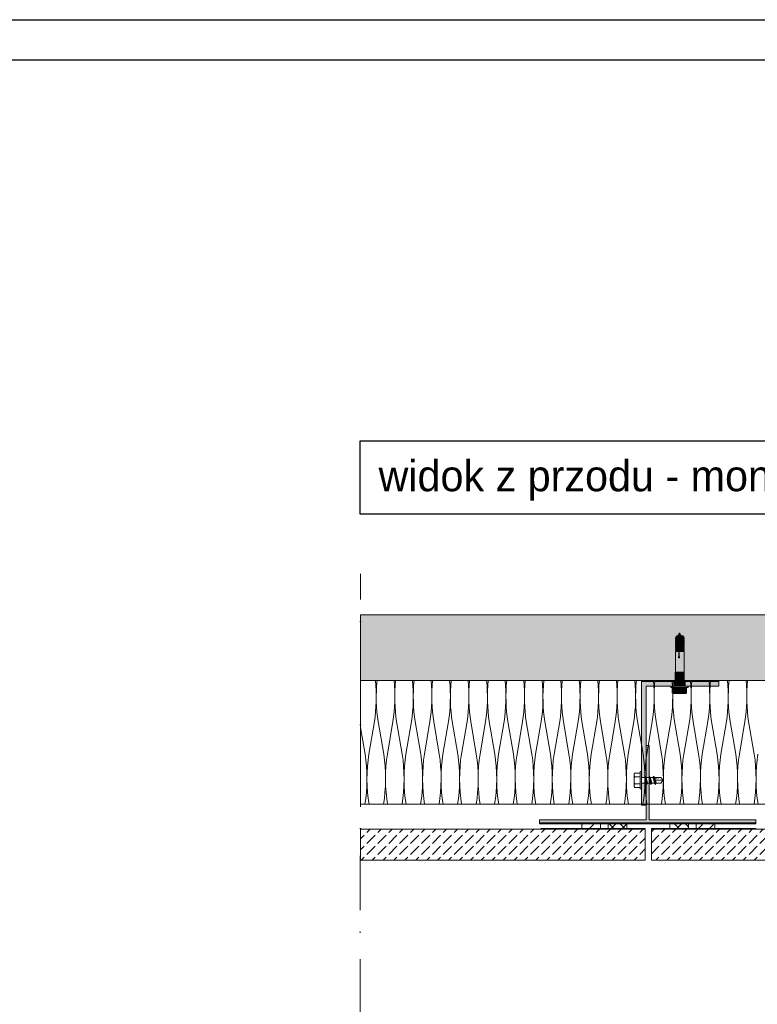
# Model space of a CAD drawing. Extents: x -106566 to -43002, y 22119 to 47619.
# Tile 12 of 24: x -74727 to -69950, y 41244 to 47619. Entities that reach past the tile are written whole.
import ezdxf

# ---------------------------------------------------------------- set-up
doc = ezdxf.new("R2010")
doc.units = 0
doc.header["$MEASUREMENT"] = 0
doc.linetypes.add('Dot & Dashed', pattern=[670.277762, 352.777767, -176.388884, 0, -141.111112])
for name, color, linetype, lineweight, true_color in [('2D - Ogólne_Pen_No__2', 7, 'Continuous', 15, 0x7f7f7f), ('2D Drafting - General_Pen_No__141', 7, 'Continuous', 0, 0xe8e8e8), ('2D Drafting - General_Pen_No__2', 7, 'Continuous', 15, 0x7f7f7f), ('2D Drafting - General_Pen_No__5', 7, 'Continuous', 25, 0x40a5ff), ('2D Drafting - General_Pen_No__61', 7, 'Continuous', 20, 0x6a6a6a), ('2D Drafting - General_Pen_No__81', 7, 'Continuous', 20, 0x6a6a6a), ('Annotation - Text_Pen_No__5', 7, 'Continuous', 25, 0x40a5ff)]:
    doc.layers.add(name, color=color, linetype=linetype, lineweight=lineweight, true_color=true_color)
doc.layers.add('2D Drafting - General_Pen_No__101', color=8, linetype='Continuous', lineweight=13)
doc.layers.add('2D Drafting - General_Pen_No__121', color=255, linetype='Continuous', lineweight=0)
doc.styles.add('GENERATED_STYLE_2', font='txt')
pattern_1 = [(45, (0, 0), (-70.71068, 70.71068), [75, -25]), (45, (7e-15, 70.71), (-70.71068, 70.71068), [75, -25])]
pattern_2 = [(45, (0, 0), (-35.35534, 35.35534), []), (135, (0, 0), (35.35534, 35.35534), [])]

# ---------------------------------------------------------------- blocks, each defined once
blk = doc.blocks.new('*X6')
at = {"layer": '2D Drafting - General_Pen_No__61', "linetype": 'Continuous'}
for p, q in [((-72519, 43035.2), (-72489.8, 42863.4)), ((-72429.8, 43075.7), (-72465.8, 42863.4)), ((-72405.8, 43075.7), (-72369.8, 42863.4)), ((-72309.8, 43075.7), (-72345.8, 42863.4)), ((-72285.8, 43075.7), (-72249.8, 42863.4)), ((-72189.8, 43075.7), (-72225.8, 42863.4)), ((-72165.8, 43075.7), (-72129.8, 42863.4)), ((-72069.8, 43075.7), (-72105.8, 42863.4)), ((-72045.8, 43075.7), (-72009.8, 42863.4)), ((-71949.8, 43075.7), (-71985.8, 42863.4)), ((-71925.8, 43075.7), (-71889.8, 42863.4)), ((-71829.8, 43075.7), (-71865.8, 42863.4)), ((-71805.8, 43075.7), (-71769.8, 42863.4)), ((-71709.8, 43075.7), (-71745.8, 42863.4)), ((-71685.8, 43075.7), (-71649.8, 42863.4)), ((-71589.8, 43075.7), (-71625.8, 42863.4)), ((-71565.8, 43075.7), (-71529.8, 42863.4)), ((-71469.8, 43075.7), (-71505.8, 42863.4)), ((-71445.8, 43075.7), (-71409.8, 42863.4)), ((-71349.8, 43075.7), (-71385.8, 42863.4)), ((-71325.8, 43075.7), (-71289.8, 42863.4)), ((-71229.8, 43075.7), (-71265.8, 42863.4)), ((-71205.8, 43075.7), (-71169.8, 42863.4)), ((-71109.8, 43075.7), (-71145.8, 42863.4)), ((-71085.8, 43075.7), (-71049.8, 42863.4)), ((-70989.8, 43075.7), (-71025.8, 42863.4)), ((-70965.8, 43075.7), (-70929.8, 42863.4)), ((-70869.8, 43075.7), (-70905.8, 42863.4)), ((-70845.8, 43075.7), (-70809.8, 42863.4)), ((-70749.8, 43075.7), (-70785.8, 42863.4)), ((-70725.8, 43075.7), (-70689.8, 42863.4)), ((-70629.8, 43075.7), (-70665.8, 42863.4)), ((-70605.8, 43075.7), (-70569.8, 42863.4)), ((-70509.8, 43075.7), (-70545.8, 42863.4)), ((-70485.8, 43075.7), (-70449.8, 42863.4)), ((-70389.8, 43075.7), (-70425.8, 42863.4)), ((-70365.8, 43075.7), (-70329.8, 42863.4)), ((-70269.8, 43075.7), (-70305.8, 42863.4)), ((-70245.8, 43075.7), (-70209.8, 42863.4)), ((-70149.8, 43075.7), (-70185.8, 42863.4)), ((-70125.8, 43075.7), (-70089.8, 42863.4)), ((-70029.8, 43075.7), (-70065.8, 42863.4)), ((-70005.8, 43075.7), (-69969.8, 42863.4))]:
    blk.add_line(p, q, dxfattribs=at)
for centre, start_param, end_param in [((-72477.8, 43235), 4.068888, 5.121655), ((-72357.8, 43235), 1.16153, 2.214297), ((-72357.8, 43235), 4.068888, 5.121655), ((-72237.8, 43235), 1.16153, 2.214297), ((-72237.8, 43235), 4.068888, 5.121655), ((-72117.8, 43235), 1.16153, 2.214297), ((-72117.8, 43235), 4.068888, 5.121655), ((-71997.8, 43235), 1.16153, 2.214297), ((-71997.8, 43235), 4.068888, 5.121655), ((-71877.8, 43235), 1.16153, 2.214297), ((-71877.8, 43235), 4.068888, 5.121655), ((-71757.8, 43235), 1.16153, 2.214297), ((-71757.8, 43235), 4.068888, 5.121655), ((-71637.8, 43235), 1.16153, 2.214297), ((-71637.8, 43235), 4.068888, 5.121655), ((-71517.8, 43235), 1.16153, 2.214297), ((-71517.8, 43235), 4.068888, 5.121655), ((-71397.8, 43235), 1.16153, 2.214297), ((-71397.8, 43235), 4.068888, 5.121655), ((-71277.8, 43235), 1.16153, 2.214297), ((-71277.8, 43235), 4.068888, 5.121655), ((-71157.8, 43235), 1.16153, 2.214297), ((-71157.8, 43235), 4.068888, 5.121655), ((-71037.8, 43235), 1.16153, 2.214297), ((-71037.8, 43235), 4.068888, 5.121655), ((-70917.8, 43235), 1.16153, 2.214297), ((-70917.8, 43235), 4.068888, 5.121655), ((-70797.8, 43235), 1.16153, 2.214297), ((-70797.8, 43235), 4.068888, 5.121655), ((-70677.8, 43235), 1.16153, 2.214297), ((-70677.8, 43235), 4.068888, 5.121655), ((-70557.8, 43235), 1.16153, 2.214297), ((-70557.8, 43235), 4.068888, 5.121655), ((-70437.8, 43235), 1.16153, 2.214297), ((-70437.8, 43235), 4.068888, 5.121655), ((-70317.8, 43235), 1.16153, 2.214297), ((-70317.8, 43235), 4.068888, 5.121655), ((-70197.8, 43235), 1.16153, 2.214297), ((-70197.8, 43235), 4.068888, 5.121655), ((-70077.8, 43235), 1.16153, 2.214297), ((-70077.8, 43235), 4.068888, 5.121655), ((-69957.8, 43235), 1.16153, 2.214297), ((-72537.8, 42704.2), 4.039533, 5.35589), ((-72417.8, 42704.2), 0.927295, 2.243652), ((-72417.8, 42704.2), 4.039533, 5.35589), ((-72297.8, 42704.2), 0.927295, 2.243652), ((-72297.8, 42704.2), 4.039533, 5.35589), ((-72177.8, 42704.2), 0.927295, 2.243652), ((-72177.8, 42704.2), 4.039533, 5.35589), ((-72057.8, 42704.2), 0.927295, 2.243652), ((-72057.8, 42704.2), 4.039533, 5.35589), ((-71937.8, 42704.2), 0.927295, 2.243652), ((-71937.8, 42704.2), 4.039533, 5.35589), ((-71817.8, 42704.2), 0.927295, 2.243652), ((-71817.8, 42704.2), 4.039533, 5.35589), ((-71697.8, 42704.2), 0.927295, 2.243652), ((-71697.8, 42704.2), 4.039533, 5.35589), ((-71577.8, 42704.2), 0.927295, 2.243652), ((-71577.8, 42704.2), 4.039533, 5.35589), ((-71457.8, 42704.2), 0.927295, 2.243652), ((-71457.8, 42704.2), 4.039533, 5.35589), ((-71337.8, 42704.2), 0.927295, 2.243652), ((-71337.8, 42704.2), 4.039533, 5.35589), ((-71217.8, 42704.2), 0.927295, 2.243652), ((-71217.8, 42704.2), 4.039533, 5.35589), ((-71097.8, 42704.2), 0.927295, 2.243652), ((-71097.8, 42704.2), 4.039533, 5.35589), ((-70977.8, 42704.2), 0.927295, 2.243652), ((-70977.8, 42704.2), 4.039533, 5.35589), ((-70857.8, 42704.2), 0.927295, 2.243652), ((-70857.8, 42704.2), 4.039533, 5.35589), ((-70737.8, 42704.2), 0.927295, 2.243652), ((-70737.8, 42704.2), 4.039533, 5.35589), ((-70617.8, 42704.2), 0.927295, 2.243652), ((-70617.8, 42704.2), 4.039533, 5.35589), ((-70497.8, 42704.2), 0.927295, 2.243652), ((-70497.8, 42704.2), 4.039533, 5.35589), ((-70377.8, 42704.2), 0.927295, 2.243652), ((-70377.8, 42704.2), 4.039533, 5.35589), ((-70257.8, 42704.2), 0.927295, 2.243652), ((-70257.8, 42704.2), 4.039533, 5.35589), ((-70137.8, 42704.2), 0.927295, 2.243652), ((-70137.8, 42704.2), 4.039533, 5.35589), ((-70017.8, 42704.2), 0.927295, 2.243652), ((-70017.8, 42704.2), 4.039533, 5.35589), ((-69897.8, 42704.2), 0.927295, 2.243652)]:
    blk.add_ellipse(centre, major_axis=(0, 265.4), ratio=0.226067, start_param=start_param, end_param=end_param, dxfattribs=at)
blk = doc.blocks.new('Fill_3')
at = {"layer": '2D Drafting - General_Pen_No__2', "linetype": 'Continuous'}
for p, q in [((-55487, 43340.6), (-72519, 43340.6)), ((-72519, 43340.6), (-72519, 42538.8)), ((-72519, 42538.8), (-55487, 42538.8))]:
    blk.add_line(p, q, dxfattribs=at)
at = {"layer": '2D Drafting - General_Pen_No__61', "linetype": 'Continuous'}
blk.add_blockref('*X6', (0, 0), dxfattribs=at)

msp = doc.modelspace()

# ---------------------------------------------------------------- hatches: boundary and pattern name
at = {"layer": '2D Drafting - General_Pen_No__101', "linetype": 'Continuous'}
for points in [[(-71359.54, 42418.76), (-71359.54, 42412.97), (-69959.54, 42412.97), (-69959.54, 42418.76)], [(-71351.23, 42377.18), (-70675.38, 42377.18), (-70675.38, 42382.97), (-71351.23, 42382.97)], [(-70635.38, 42377.18), (-69959.54, 42377.18), (-69959.54, 42382.97), (-70635.38, 42382.97)]]:
    msp.add_hatch(color=256, dxfattribs=at).paths.add_polyline_path(points, flags=0)
at = {"layer": '2D Drafting - General_Pen_No__121', "linetype": 'Continuous'}
for points in [[(-70457.15, 43629.63), (-70464.3, 43617.25), (-70480.21, 43617.25), (-70473.06, 43629.63)], [(-70464.3, 43606.89), (-70480.21, 43606.89), (-70480.21, 43617.25), (-70464.3, 43617.25)], [(-70477.25, 43606.89), (-70464.3, 43606.89), (-70458.56, 43599.45), (-70480.21, 43599.45), (-70477.25, 43603.2)], [(-70453.78, 43648.36), (-70442.97, 43629.63), (-70464.59, 43629.63)], [(-70454.2, 43629.63), (-70461.34, 43617.25), (-70464.3, 43617.25), (-70457.15, 43629.63)], [(-70464.3, 43606.89), (-70464.3, 43617.25), (-70461.34, 43617.25), (-70461.34, 43606.89)], [(-70458.56, 43599.45), (-70464.3, 43606.89), (-70461.34, 43606.89), (-70455.6, 43599.45)], [(-70431.01, 43629.63), (-70423.86, 43617.25), (-70461.34, 43617.25), (-70454.2, 43629.63)], [(-70423.86, 43606.89), (-70461.34, 43606.89), (-70461.34, 43617.25), (-70423.86, 43617.25)], [(-70426.82, 43606.89), (-70426.82, 43603.2), (-70423.86, 43599.45), (-70455.6, 43599.45), (-70461.34, 43606.89)], [(-70480.21, 43599.45), (-70458.56, 43599.45), (-70458.56, 43589.1), (-70480.21, 43589.1)], [(-70477.25, 43589.1), (-70458.56, 43589.1), (-70464.3, 43581.66), (-70480.21, 43581.66), (-70477.25, 43585.4)], [(-70480.21, 43581.66), (-70464.3, 43581.66), (-70464.3, 43571.3), (-70480.21, 43571.3)], [(-70458.56, 43563.86), (-70480.21, 43563.86), (-70477.25, 43567.6), (-70477.25, 43571.3), (-70464.3, 43571.3)], [(-70480.21, 43563.86), (-70458.56, 43563.86), (-70458.56, 43553.5), (-70480.21, 43553.5)], [(-70477.25, 43553.5), (-70458.56, 43553.5), (-70464.3, 43546.06), (-70480.21, 43546.06), (-70477.25, 43549.81)], [(-70480.21, 43546.06), (-70464.3, 43546.06), (-70464.3, 43535.71), (-70480.21, 43535.71)], [(-70455.6, 43589.1), (-70461.34, 43581.66), (-70464.3, 43581.66), (-70458.56, 43589.1)], [(-70461.34, 43581.66), (-70461.34, 43571.3), (-70464.3, 43571.3), (-70464.3, 43581.66)], [(-70461.34, 43571.3), (-70455.6, 43563.86), (-70458.56, 43563.86), (-70464.3, 43571.3)], [(-70455.6, 43553.5), (-70461.34, 43546.06), (-70464.3, 43546.06), (-70458.56, 43553.5)], [(-70464.3, 43535.71), (-70464.3, 43546.06), (-70461.34, 43546.06), (-70461.34, 43535.71)], [(-70426.82, 43589.1), (-70426.82, 43585.4), (-70423.86, 43581.66), (-70461.34, 43581.66), (-70455.6, 43589.1)], [(-70423.86, 43581.66), (-70423.86, 43571.3), (-70461.34, 43571.3), (-70461.34, 43581.66)], [(-70426.82, 43571.3), (-70426.82, 43567.6), (-70423.86, 43563.86), (-70455.6, 43563.86), (-70461.34, 43571.3)], [(-70426.82, 43553.5), (-70426.82, 43549.81), (-70423.86, 43546.06), (-70461.34, 43546.06), (-70455.6, 43553.5)], [(-70423.86, 43535.71), (-70461.34, 43535.71), (-70461.34, 43546.06), (-70423.86, 43546.06)], [(-70458.56, 43589.1), (-70458.56, 43599.45), (-70455.6, 43599.45), (-70455.6, 43589.1)], [(-70458.56, 43553.5), (-70458.56, 43563.86), (-70455.6, 43563.86), (-70455.6, 43553.5)], [(-70423.86, 43599.45), (-70423.86, 43589.1), (-70455.6, 43589.1), (-70455.6, 43599.45)], [(-70423.86, 43553.5), (-70455.6, 43553.5), (-70455.6, 43563.86), (-70423.86, 43563.86)], [(-70477.25, 43535.71), (-70464.3, 43535.71), (-70458.56, 43528.27), (-70480.21, 43528.27), (-70477.25, 43532.01)], [(-70423.86, 43393.85), (-70480.21, 43393.85), (-70480.21, 43528.27), (-70458.56, 43528.27), (-70458.56, 43494.96, 5.4750432), (-70455.6, 43494.96), (-70455.6, 43528.27), (-70423.86, 43528.27)], [(-70458.56, 43528.27), (-70464.3, 43535.71), (-70461.34, 43535.71), (-70455.6, 43528.27)], [(-70426.82, 43535.71), (-70426.82, 43532.01), (-70423.86, 43528.27), (-70455.6, 43528.27), (-70461.34, 43535.71)], [(-70455.6, 43528.27), (-70455.6, 43494.96, -5.4750432), (-70458.56, 43494.96), (-70458.56, 43528.27)], [(-70422.61, 43392.6), (-70481.46, 43392.6), (-70480.21, 43393.85), (-70423.86, 43393.85)], [(-70422.61, 43342.86), (-70481.46, 43342.86), (-70481.46, 43392.6), (-70422.61, 43392.6)], [(-70453.88, 43303.76), (-70397.96, 43303.76), (-70397.96, 43294.44), (-70453.88, 43294.44), (-70509.8, 43294.44), (-70509.8, 43303.76)], [(-70476.79, 43294.44), (-70476.79, 43260.27, -0.4195601), (-70500.09, 43260.27), (-70500.09, 43294.44)], [(-70417.3, 43337.27), (-70486.87, 43337.27), (-70486.87, 43337.45), (-70481.46, 43342.86), (-70422.71, 43342.86), (-70417.3, 43337.45)], [(-70417.3, 43333.76), (-70450, 43333.76), (-70486.87, 43333.76), (-70486.87, 43337.27), (-70417.3, 43337.27)], [(-70417.2, 43303.76), (-70453.88, 43303.76), (-70486.87, 43303.76), (-70486.87, 43333.76), (-70450.95, 43333.76), (-70417.2, 43333.76)], [(-70417.2, 43333.76), (-70417.2, 43303.76), (-70453.88, 43303.76), (-70486.87, 43303.76), (-70486.87, 43333.76), (-70450, 43333.76)], [(-70430.97, 43294.44), (-70430.97, 43260.27, -0.092424), (-70453.88, 43255.99, -0.092424), (-70476.79, 43260.27), (-70476.79, 43294.44), (-70453.88, 43294.44)], [(-70407.67, 43294.44), (-70407.67, 43260.27, -0.4195601), (-70430.97, 43260.27), (-70430.97, 43294.44)], [(-70453.88, 43255.99, 0.092424), (-70430.97, 43260.27, 0.201281), (-70419.32, 43255.38), (-70488.44, 43255.38, 0.201281), (-70476.79, 43260.27, 0.092424)]]:
    msp.add_hatch(color=256, dxfattribs=at).paths.add_polyline_path(points, flags=0)
at = {"layer": '2D Drafting - General_Pen_No__141', "linetype": 'Continuous'}
for points in [[(-70669.54, 42712.88), (-70669.54, 43303.76), (-70509.8, 43303.76), (-70486.87, 43303.76), (-70486.87, 43333.76), (-70699.54, 43333.76), (-70699.54, 42750.16), (-70699.54, 42712.88), (-70681, 42712.88), (-70678.81, 42721.08), (-70670.61, 42712.88)], [(-70199.54, 43333.76), (-70417.2, 43333.76), (-70417.2, 43303.76), (-70199.54, 43303.76)], [(-70669.54, 42918.76), (-70669.54, 42712.88), (-70653.16, 42712.88), (-70650.96, 42721.08), (-70649.54, 42719.65), (-70649.54, 42918.76)], [(-70669.54, 42438.76), (-71359.54, 42438.76), (-71359.54, 42418.76), (-69959.54, 42418.76), (-69959.54, 42438.76), (-70649.54, 42438.76), (-70649.54, 42675.6), (-70660.62, 42675.6), (-70664.42, 42667.4), (-70669.54, 42673.76)], [(-70699.54, 42533.76), (-70669.54, 42533.76), (-70669.54, 42673.76), (-70671.01, 42675.6), (-70699.54, 42675.6), (-70699.54, 42638.32)]]:
    msp.add_hatch(color=256, dxfattribs=at).paths.add_polyline_path(points, flags=0)
at = {"layer": '2D Drafting - General_Pen_No__2', "linetype": 'Continuous'}
h = msp.add_hatch(dxfattribs=at)
h.set_pattern_fill('Grid_5x5_Diagonal', color=256, style=0, pattern_type=2)
h.set_pattern_definition(pattern_2)
h.paths.add_polyline_path([(-70915.38, 42412.97), (-70915.38, 42382.97), (-70795.38, 42382.97), (-70795.38, 42412.97)], flags=0)
h = msp.add_hatch(dxfattribs=at)
h.set_pattern_fill('Grid_5x5_Diagonal', color=256, style=0, pattern_type=2)
h.set_pattern_definition(pattern_2)
h.paths.add_polyline_path([(-70395.38, 42412.97), (-70395.38, 42382.97), (-70515.38, 42382.97), (-70515.38, 42412.97)], flags=0)
at = {"layer": '2D Drafting - General_Pen_No__5', "linetype": 'Continuous'}
h = msp.add_hatch(dxfattribs=at)
h.set_pattern_fill('Beton', color=256, style=0, pattern_type=2)
h.set_pattern_definition(pattern_1)
h.paths.add_polyline_path([(-71085.38, 42412.97), (-71085.38, 42382.97), (-70965.38, 42382.97), (-70965.38, 42412.97)], flags=0)
h = msp.add_hatch(dxfattribs=at)
h.set_pattern_fill('Beton', color=256, style=0, pattern_type=2)
h.set_pattern_definition(pattern_1)
h.paths.add_polyline_path([(-70225.38, 42412.97), (-70225.38, 42382.97), (-70345.38, 42382.97), (-70345.38, 42412.97)], flags=0)
at = {"layer": '2D Drafting - General_Pen_No__81', "linetype": 'Continuous'}
h = msp.add_hatch(dxfattribs=at)
h.set_pattern_fill('Solid___Dashed', color=256, style=0, pattern_type=2)
h.set_pattern_definition([(45, (0, 0), (-70.71068, 70.71068), []), (45, (-35.36, 35.36), (-70.71068, 70.71068), [75, -25])])
h.paths.add_polyline_path([(-72518.98, 43340.6), (-72518.98, 43764.66), (-55487.01, 43764.66), (-55487.01, 43340.6), (-67629.31, 43340.6), (-67733.45, 43340.6), (-68283.74, 43340.6), (-68381.09, 43340.6)], flags=0)
msp.add_hatch(color=256, dxfattribs=at).paths.add_polyline_path([(-70199.54, 43333.76), (-70199.54, 43340.6), (-70699.54, 43340.6), (-70699.54, 43333.76)], flags=0)
h = msp.add_hatch(dxfattribs=at)
h.set_pattern_fill('Beton', color=256, style=0, pattern_type=2)
h.set_pattern_definition(pattern_1)
h.paths.add_polyline_path([(-72518.98, 42177.18), (-72518.98, 42377.18), (-70675.38, 42377.18), (-70675.38, 42177.18)], flags=0)
h = msp.add_hatch(dxfattribs=at)
h.set_pattern_fill('Beton', color=256, style=0, pattern_type=2)
h.set_pattern_definition(pattern_1)
h.paths.add_polyline_path([(-70635.38, 42177.18), (-70635.38, 42377.18), (-64665.38, 42377.18), (-64665.38, 42177.18)], flags=0)

# ---------------------------------------------------------------- linework, layer by layer
at = {"layer": '2D - Ogólne_Pen_No__2', "linetype": 'Continuous'}
for p, q in [((-70473.06, 43629.63), (-70480.21, 43617.25)), ((-70480.21, 43617.25), (-70423.86, 43617.25)), ((-70480.21, 43617.25), (-70480.21, 43606.89)), ((-70480.21, 43606.89), (-70423.86, 43606.89)), ((-70477.25, 43606.89), (-70477.25, 43603.2)), ((-70473.06, 43629.63), (-70431.01, 43629.63)), ((-70464.59, 43629.63), (-70453.78, 43648.36)), ((-70457.15, 43629.63), (-70464.3, 43617.25)), ((-70464.3, 43617.25), (-70464.3, 43606.89)), ((-70464.3, 43606.89), (-70458.56, 43599.45)), ((-70454.2, 43629.63), (-70461.34, 43617.25)), ((-70461.34, 43617.25), (-70461.34, 43606.89)), ((-70461.34, 43606.89), (-70455.6, 43599.45)), ((-70442.97, 43629.63), (-70453.78, 43648.36)), ((-70431.01, 43629.63), (-70423.86, 43617.25)), ((-70426.82, 43606.89), (-70426.82, 43603.2)), ((-70423.86, 43617.25), (-70423.86, 43606.89)), ((-70477.25, 43603.2), (-70480.21, 43599.45)), ((-70480.21, 43599.45), (-70423.86, 43599.45)), ((-70480.21, 43599.45), (-70480.21, 43589.1)), ((-70480.21, 43589.1), (-70423.86, 43589.1)), ((-70480.21, 43589.1), (-70477.25, 43589.1)), ((-70477.25, 43585.4), (-70480.21, 43581.66)), ((-70480.21, 43581.66), (-70423.86, 43581.66)), ((-70480.21, 43581.66), (-70480.21, 43571.3)), ((-70480.21, 43571.3), (-70423.86, 43571.3)), ((-70480.21, 43571.3), (-70477.25, 43571.3)), ((-70477.25, 43567.6), (-70480.21, 43563.86)), ((-70480.21, 43563.86), (-70423.86, 43563.86)), ((-70480.21, 43563.86), (-70480.21, 43553.5)), ((-70480.21, 43553.5), (-70423.86, 43553.5)), ((-70480.21, 43553.5), (-70477.25, 43553.5)), ((-70477.25, 43549.81), (-70480.21, 43546.06)), ((-70480.21, 43546.06), (-70423.86, 43546.06)), ((-70480.21, 43546.06), (-70480.21, 43535.71)), ((-70477.25, 43589.1), (-70477.25, 43585.4)), ((-70477.25, 43571.3), (-70477.25, 43567.6)), ((-70477.25, 43553.5), (-70477.25, 43549.81)), ((-70458.56, 43589.1), (-70464.3, 43581.66)), ((-70464.3, 43581.66), (-70464.3, 43571.3)), ((-70464.3, 43571.3), (-70458.56, 43563.86)), ((-70458.56, 43553.5), (-70464.3, 43546.06)), ((-70464.3, 43546.06), (-70464.3, 43535.71)), ((-70455.6, 43589.1), (-70461.34, 43581.66)), ((-70461.34, 43581.66), (-70461.34, 43571.3)), ((-70461.34, 43571.3), (-70455.6, 43563.86)), ((-70455.6, 43553.5), (-70461.34, 43546.06)), ((-70461.34, 43546.06), (-70461.34, 43535.71)), ((-70458.56, 43599.45), (-70458.56, 43589.1)), ((-70458.56, 43563.86), (-70458.56, 43553.5)), ((-70455.6, 43599.45), (-70455.6, 43589.1)), ((-70455.6, 43563.86), (-70455.6, 43553.5)), ((-70426.82, 43603.2), (-70423.86, 43599.45)), ((-70423.86, 43589.1), (-70426.82, 43589.1)), ((-70426.82, 43589.1), (-70426.82, 43585.4)), ((-70426.82, 43585.4), (-70423.86, 43581.66)), ((-70423.86, 43571.3), (-70426.82, 43571.3)), ((-70426.82, 43571.3), (-70426.82, 43567.6)), ((-70426.82, 43567.6), (-70423.86, 43563.86)), ((-70423.86, 43553.5), (-70426.82, 43553.5)), ((-70426.82, 43553.5), (-70426.82, 43549.81)), ((-70426.82, 43549.81), (-70423.86, 43546.06)), ((-70423.86, 43599.45), (-70423.86, 43589.1)), ((-70423.86, 43581.66), (-70423.86, 43571.3)), ((-70423.86, 43563.86), (-70423.86, 43553.5)), ((-70423.86, 43546.06), (-70423.86, 43535.71)), ((-70480.21, 43535.71), (-70423.86, 43535.71)), ((-70480.21, 43535.71), (-70477.25, 43535.71)), ((-70477.25, 43532.01), (-70480.21, 43528.27)), ((-70480.21, 43528.27), (-70423.86, 43528.27)), ((-70480.21, 43528.27), (-70480.21, 43393.85)), ((-70477.25, 43535.71), (-70477.25, 43532.01)), ((-70464.3, 43535.71), (-70458.56, 43528.27)), ((-70461.34, 43535.71), (-70455.6, 43528.27)), ((-70458.56, 43528.27), (-70458.56, 43494.96)), ((-70455.6, 43528.27), (-70455.6, 43494.96)), ((-70426.82, 43535.71), (-70426.82, 43532.01)), ((-70423.86, 43535.71), (-70426.82, 43535.71)), ((-70426.82, 43532.01), (-70423.86, 43528.27)), ((-70423.86, 43528.27), (-70423.86, 43393.85)), ((-70480.21, 43393.85), (-70481.46, 43392.6)), ((-70481.46, 43392.6), (-70422.61, 43392.6)), ((-70481.46, 43392.6), (-70481.46, 43342.86)), ((-70423.86, 43393.85), (-70480.21, 43393.85)), ((-70423.86, 43393.85), (-70422.61, 43392.6)), ((-70422.61, 43392.6), (-70422.61, 43342.86)), ((-70481.46, 43342.86), (-70486.87, 43337.45)), ((-70486.87, 43337.45), (-70486.87, 43333.76)), ((-70486.87, 43333.76), (-70450, 43333.76)), ((-70481.46, 43342.86), (-70422.61, 43342.86)), ((-70417.3, 43333.76), (-70451.05, 43333.76)), ((-70417.3, 43303.76), (-70451.05, 43303.76)), ((-70417.2, 43333.76), (-70450.95, 43333.76)), ((-70422.71, 43342.86), (-70417.3, 43337.45)), ((-70422.61, 43342.86), (-70417.2, 43337.45)), ((-70417.3, 43337.45), (-70417.3, 43333.76)), ((-70417.3, 43307.45), (-70417.3, 43303.76)), ((-70417.2, 43337.45), (-70417.2, 43333.76))]:
    msp.add_line(p, q, dxfattribs=at)
msp.add_arc((-70457.08, 43491.04), 4.18, 110.701612, 69.298388, dxfattribs=at)
at = {"layer": '2D Drafting - General_Pen_No__2', "linetype": 'Dot & Dashed'}
msp.add_line((-72539.01, 25764.03), (-72518.98, 44030.36), dxfattribs=at)
at = {"layer": '2D Drafting - General_Pen_No__2', "linetype": 'Continuous'}
for p, q in [((-70699.54, 43333.76), (-70699.54, 42533.76)), ((-70699.54, 43333.76), (-70199.54, 43333.76)), ((-70669.54, 42533.76), (-70669.54, 43303.76)), ((-70199.54, 43303.76), (-70669.54, 43303.76)), ((-70509.8, 43303.76), (-70453.88, 43303.76)), ((-70509.8, 43294.44), (-70509.8, 43303.76)), ((-70453.88, 43294.44), (-70509.8, 43294.44)), ((-70500.09, 43260.27), (-70500.09, 43294.44)), ((-70486.87, 43303.76), (-70486.87, 43333.76)), ((-70476.79, 43260.27), (-70476.79, 43294.44)), ((-70397.96, 43303.76), (-70453.88, 43303.76)), ((-70453.88, 43294.44), (-70397.96, 43294.44)), ((-70430.97, 43260.27), (-70430.97, 43294.44)), ((-70417.2, 43303.76), (-70417.2, 43333.76)), ((-70407.67, 43260.27), (-70407.67, 43294.44)), ((-70397.96, 43294.44), (-70397.96, 43303.76)), ((-70199.54, 43333.76), (-70199.54, 43303.76)), ((-70419.32, 43255.38), (-70488.44, 43255.38)), ((-70669.54, 42438.76), (-70669.54, 42918.76)), ((-70649.54, 42918.76), (-70669.54, 42918.76)), ((-70649.54, 42438.76), (-70649.54, 42918.76)), ((-70747.92, 42728.8), (-70747.92, 42659.68)), ((-70743.03, 42740.45), (-70708.86, 42740.45)), ((-70743.03, 42717.15), (-70708.86, 42717.15)), ((-70708.86, 42750.16), (-70699.54, 42750.16)), ((-70708.86, 42694.24), (-70708.86, 42750.16)), ((-70699.54, 42750.16), (-70699.54, 42694.24)), ((-70699.54, 42712.88), (-70681, 42712.88)), ((-70681, 42712.88), (-70678.81, 42721.08)), ((-70681, 42712.88), (-70676.01, 42694.24)), ((-70678.81, 42721.08), (-70671.61, 42694.24)), ((-70678.81, 42721.08), (-70670.61, 42712.88)), ((-70670.61, 42712.88), (-70653.16, 42712.88)), ((-70670.61, 42712.88), (-70665.61, 42694.24)), ((-70653.16, 42712.88), (-70650.96, 42721.08)), ((-70653.16, 42712.88), (-70650.96, 42721.08)), ((-70614.92, 42712.88), (-70653.16, 42712.88)), ((-70653.16, 42712.88), (-70648.17, 42694.24)), ((-70653.16, 42712.88), (-70648.17, 42694.24)), ((-70650.96, 42721.08), (-70643.77, 42694.24)), ((-70650.96, 42721.08), (-70642.76, 42712.88)), ((-70650.96, 42721.08), (-70643.77, 42694.24)), ((-70650.96, 42721.08), (-70642.76, 42712.88)), ((-70642.76, 42712.88), (-70574.26, 42712.88)), ((-70642.76, 42712.88), (-70625.32, 42712.88)), ((-70642.76, 42712.88), (-70637.77, 42694.24)), ((-70642.76, 42712.88), (-70637.77, 42694.24)), ((-70625.32, 42712.88), (-70623.12, 42721.08)), ((-70625.32, 42712.88), (-70620.33, 42694.24)), ((-70623.12, 42721.08), (-70615.93, 42694.24)), ((-70623.12, 42721.08), (-70614.92, 42712.88)), ((-70574.26, 42712.88), (-70616.31, 42704.87)), ((-70614.92, 42712.88), (-70609.93, 42694.24)), ((-70574.26, 42712.88), (-70560.28, 42694.24)), ((-70743.03, 42671.33), (-70708.86, 42671.33)), ((-70708.86, 42694.24), (-70708.86, 42638.32)), ((-70699.54, 42638.32), (-70699.54, 42694.24)), ((-70699.54, 42675.6), (-70671.01, 42675.6)), ((-70671.01, 42675.6), (-70676.01, 42694.24)), ((-70664.42, 42667.4), (-70671.61, 42694.24)), ((-70664.42, 42667.4), (-70671.01, 42675.6)), ((-70660.62, 42675.6), (-70665.61, 42694.24)), ((-70660.62, 42675.6), (-70664.42, 42667.4)), ((-70660.62, 42675.6), (-70643.17, 42675.6)), ((-70643.17, 42675.6), (-70648.17, 42694.24)), ((-70643.17, 42675.6), (-70648.17, 42694.24)), ((-70636.58, 42667.4), (-70643.77, 42694.24)), ((-70636.58, 42667.4), (-70643.77, 42694.24)), ((-70636.58, 42667.4), (-70643.17, 42675.6)), ((-70636.58, 42667.4), (-70643.17, 42675.6)), ((-70604.93, 42675.6), (-70643.17, 42675.6)), ((-70632.77, 42675.6), (-70637.77, 42694.24)), ((-70632.77, 42675.6), (-70637.77, 42694.24)), ((-70632.77, 42675.6), (-70636.58, 42667.4)), ((-70632.77, 42675.6), (-70636.58, 42667.4)), ((-70632.77, 42675.6), (-70574.26, 42675.6)), ((-70632.77, 42675.6), (-70615.33, 42675.6)), ((-70615.33, 42675.6), (-70620.33, 42694.24)), ((-70616.31, 42704.87), (-70620.08, 42698.67)), ((-70620.08, 42698.67), (-70615.23, 42695.97)), ((-70608.74, 42667.4), (-70615.93, 42694.24)), ((-70608.74, 42667.4), (-70615.33, 42675.6)), ((-70615.23, 42695.97), (-70560.28, 42694.24)), ((-70604.93, 42675.6), (-70609.93, 42694.24)), ((-70604.93, 42675.6), (-70608.74, 42667.4)), ((-70574.26, 42675.6), (-70560.28, 42694.24)), ((-70743.03, 42648.03), (-70708.86, 42648.03)), ((-70708.86, 42638.32), (-70699.54, 42638.32)), ((-70699.54, 42533.76), (-70669.54, 42533.76)), ((-71359.54, 42418.76), (-71359.54, 42438.76)), ((-71359.54, 42438.76), (-70669.54, 42438.76)), ((-71359.54, 42418.76), (-69959.54, 42418.76)), ((-70965.38, 42412.97), (-71085.38, 42412.97)), ((-71085.38, 42412.97), (-71085.38, 42382.97)), ((-70965.38, 42412.97), (-70965.38, 42382.97)), ((-70649.54, 42438.76), (-69959.54, 42438.76)), ((-70345.38, 42412.97), (-70225.38, 42412.97)), ((-70345.38, 42412.97), (-70345.38, 42382.97)), ((-70225.38, 42412.97), (-70225.38, 42382.97)), ((-69959.54, 42418.76), (-69959.54, 42438.76)), ((-71085.38, 42382.97), (-70965.38, 42382.97)), ((-70225.38, 42382.97), (-70345.38, 42382.97))]:
    msp.add_line(p, q, dxfattribs=at)
at = {"layer": '2D Drafting - General_Pen_No__2', "linetype": 'Continuous', "flags": 128}
for points in [[(-72518.98, 43340.6), (-72518.98, 43764.66), (-55487.01, 43764.66), (-55487.01, 43340.6), (-67629.31, 43340.6), (-67733.45, 43340.6), (-68283.74, 43340.6), (-68381.09, 43340.6)], [(-70199.54, 43333.76), (-70199.54, 43340.6), (-70699.54, 43340.6), (-70699.54, 43333.76)], [(-70669.54, 42712.88), (-70669.54, 43303.76), (-70509.8, 43303.76), (-70486.87, 43303.76), (-70486.87, 43333.76), (-70699.54, 43333.76), (-70699.54, 42750.16), (-70699.54, 42712.88), (-70681, 42712.88), (-70678.81, 42721.08), (-70670.61, 42712.88)], [(-70199.54, 43333.76), (-70417.2, 43333.76), (-70417.2, 43303.76), (-70199.54, 43303.76)], [(-70669.54, 42918.76), (-70669.54, 42712.88), (-70653.16, 42712.88), (-70650.96, 42721.08), (-70649.54, 42719.65), (-70649.54, 42918.76)], [(-70669.54, 42438.76), (-71359.54, 42438.76), (-71359.54, 42418.76), (-69959.54, 42418.76), (-69959.54, 42438.76), (-70649.54, 42438.76), (-70649.54, 42675.6), (-70660.62, 42675.6), (-70664.42, 42667.4), (-70669.54, 42673.76)], [(-70699.54, 42533.76), (-70669.54, 42533.76), (-70669.54, 42673.76), (-70671.01, 42675.6), (-70699.54, 42675.6), (-70699.54, 42638.32)], [(-71359.54, 42418.76), (-71359.54, 42412.97), (-69959.54, 42412.97), (-69959.54, 42418.76)], [(-71085.38, 42412.97), (-71085.38, 42382.97), (-70965.38, 42382.97), (-70965.38, 42412.97)], [(-70915.38, 42412.97), (-70915.38, 42382.97), (-70795.38, 42382.97), (-70795.38, 42412.97)], [(-70395.38, 42412.97), (-70395.38, 42382.97), (-70515.38, 42382.97), (-70515.38, 42412.97)], [(-70225.38, 42412.97), (-70225.38, 42382.97), (-70345.38, 42382.97), (-70345.38, 42412.97)], [(-72518.98, 42177.18), (-72518.98, 42377.18), (-70675.38, 42377.18), (-70675.38, 42177.18)], [(-71351.23, 42377.18), (-70675.38, 42377.18), (-70675.38, 42382.97), (-71351.23, 42382.97)], [(-70635.38, 42377.18), (-69959.54, 42377.18), (-69959.54, 42382.97), (-70635.38, 42382.97)], [(-70635.38, 42177.18), (-70635.38, 42377.18), (-64665.38, 42377.18), (-64665.38, 42177.18)]]:
    msp.add_lwpolyline(points, close=True, dxfattribs=at)
at = {"layer": '2D Drafting - General_Pen_No__2', "linetype": 'Continuous'}
for centre, radius, start, end in [((-70488.44, 43271.7), 16.33, 224.478049, 315.521951), ((-70453.88, 43319.57), 63.58, 248.877979, 270), ((-70453.88, 43319.57), 63.58, 270, 291.122021), ((-70419.32, 43271.7), 16.33, 224.478049, 315.521951), ((-70731.59, 42728.8), 16.33, 134.478049, 225.521951), ((-70683.72, 42694.24), 63.58, 158.877979, 180), ((-70731.59, 42659.68), 16.33, 134.478049, 225.521951), ((-70683.72, 42694.24), 63.58, 180, 201.122021)]:
    msp.add_arc(centre, radius, start, end, dxfattribs=at)
at = {"layer": '2D Drafting - General_Pen_No__5', "linetype": 'Continuous'}
for p, q in [((-98337.23, 47618.89), (-43002.35, 47618.89)), ((-98077.59, 47359.25), (-43261.99, 47359.25))]:
    msp.add_line(p, q, dxfattribs=at)
at = {"layer": 'Annotation - Text_Pen_No__5', "linetype": 'Continuous', "flags": 128}
msp.add_lwpolyline([(-72521.93, 44891.56), (-68329.93, 44891.56), (-68329.93, 44417.27), (-72521.93, 44417.27)], close=True, dxfattribs=at)

# ---------------------------------------------------------------- block references
at = {"layer": '2D Drafting - General_Pen_No__61', "linetype": 'Continuous'}
msp.add_blockref('Fill_3', (0, 0), dxfattribs=at)

# ---------------------------------------------------------------- texts
at = {"layer": 'Annotation - Text_Pen_No__5', "linetype": 'Continuous', "insert": (-70425.93, 44765.84), "char_height": 200, "attachment_point": 2, "style": 'GENERATED_STYLE_2'}
msp.add_mtext('{widok z przodu - montaż pionowy}', dxfattribs=at)

doc.saveas('drawing.dxf')
